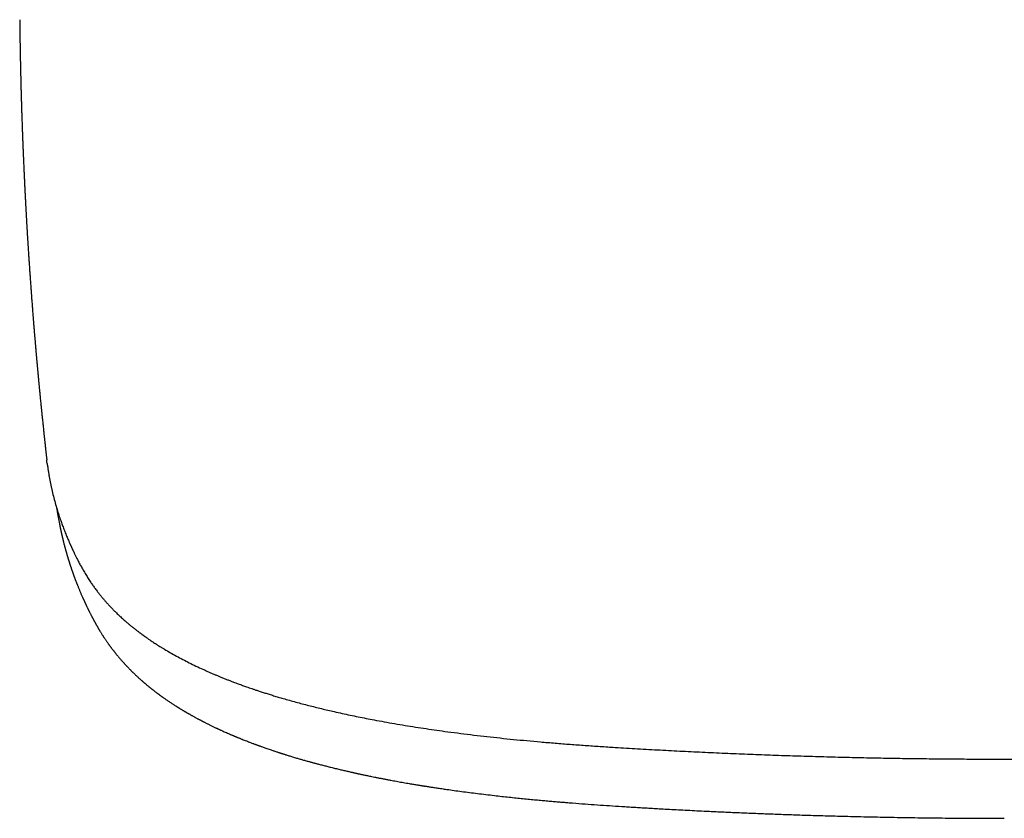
# Model space of a CAD drawing. Header units: millimetres. Extents: x 8 to 571, y 12 to 813.
# Tile 1 of 256: x 272 to 322, y 291 to 331. Entities that reach past the tile are written whole.
import ezdxf

# ---------------------------------------------------------------- set-up
doc = ezdxf.new("R2010")
doc.units = ezdxf.units.MM

msp = doc.modelspace()

# ---------------------------------------------------------------- linework, layer by layer
at = {"color": 7, "linetype": 'Continuous', "lineweight": 30}
for points, knots in [([(272.039, 330.858), (272.039, 330.848), (272.039, 330.815), (272.04, 330.761), (272.04, 330.7), (272.041, 330.648), (272.042, 330.605), (272.042, 330.565), (272.043, 330.509), (272.044, 330.433), (272.045, 330.337), (272.046, 330.227), (272.048, 330.11), (272.05, 329.99), (272.051, 329.878), (272.053, 329.773), (272.055, 329.668), (272.056, 329.562), (272.058, 329.452), (272.06, 329.342), (272.062, 329.236), (272.064, 329.134), (272.066, 329.036), (272.068, 328.948), (272.069, 328.869), (272.07, 328.799), (272.072, 328.727), (272.073, 328.652), (272.075, 328.576), (272.077, 328.503), (272.078, 328.438), (272.079, 328.383), (272.08, 328.333), (272.082, 328.282), (272.083, 328.225), (272.084, 328.162), (272.086, 328.091), (272.088, 328.014), (272.09, 327.93), (272.092, 327.847), (272.094, 327.77), (272.095, 327.702), (272.097, 327.642), (272.098, 327.583), (272.1, 327.518), (272.102, 327.442), (272.104, 327.353), (272.107, 327.25), (272.11, 327.156), (272.112, 327.075), (272.114, 327.016), (272.115, 326.966), (272.116, 326.925), (272.117, 326.889), (272.118, 326.853), (272.12, 326.813), (272.121, 326.767), (272.122, 326.712), (272.124, 326.647), (272.127, 326.569), (272.13, 326.478), (272.132, 326.393), (272.134, 326.322), (272.136, 326.272), (272.137, 326.233), (272.138, 326.196), (272.14, 326.152), (272.142, 326.095), (272.144, 326.027), (272.147, 325.937), (272.151, 325.825), (272.154, 325.721), (272.157, 325.641), (272.159, 325.593), (272.16, 325.551), (272.161, 325.517), (272.162, 325.486), (272.164, 325.452), (272.165, 325.412), (272.167, 325.366), (272.169, 325.314), (272.171, 325.248), (272.174, 325.17), (272.177, 325.081), (272.18, 324.992), (272.183, 324.916), (272.185, 324.857), (272.187, 324.817), (272.188, 324.784), (272.19, 324.753), (272.191, 324.711), (272.193, 324.653), (272.196, 324.578), (272.2, 324.496), (272.203, 324.419), (272.205, 324.35), (272.208, 324.29), (272.21, 324.233), (272.212, 324.181), (272.214, 324.138), (272.216, 324.103), (272.217, 324.072), (272.218, 324.04), (272.22, 324.003), (272.222, 323.958), (272.224, 323.907), (272.227, 323.83), (272.231, 323.731), (272.237, 323.614), (272.242, 323.501), (272.246, 323.411), (272.248, 323.345), (272.25, 323.305), (272.252, 323.269), (272.253, 323.238), (272.255, 323.21), (272.256, 323.182), (272.258, 323.146), (272.26, 323.097), (272.263, 323.036), (272.266, 322.972), (272.269, 322.907), (272.272, 322.843), (272.275, 322.779), (272.278, 322.719), (272.28, 322.663), (272.283, 322.614), (272.285, 322.572), (272.287, 322.536), (272.288, 322.502), (272.29, 322.469), (272.292, 322.429), (272.294, 322.382), (272.297, 322.328), (272.3, 322.272), (272.302, 322.217), (272.305, 322.164), (272.308, 322.101), (272.312, 322.027), (272.316, 321.948), (272.319, 321.888), (272.321, 321.848), (272.323, 321.822), (272.324, 321.8), (272.325, 321.777), (272.326, 321.753), (272.328, 321.719), (272.33, 321.673), (272.333, 321.617), (272.337, 321.558), (272.34, 321.486), (272.345, 321.408), (272.349, 321.325), (272.353, 321.253), (272.356, 321.196), (272.359, 321.15), (272.361, 321.115), (272.362, 321.082), (272.365, 321.043), (272.367, 320.999), (272.37, 320.948), (272.373, 320.893), (272.376, 320.834), (272.38, 320.775), (272.383, 320.712), (272.387, 320.644), (272.391, 320.573), (272.395, 320.507), (272.399, 320.446), (272.402, 320.39), (272.405, 320.338), (272.408, 320.285), (272.412, 320.226), (272.416, 320.157), (272.42, 320.081), (272.425, 320.004), (272.43, 319.928), (272.434, 319.854), (272.438, 319.784), (272.442, 319.72), (272.446, 319.663), (272.449, 319.608), (272.453, 319.551), (272.457, 319.485), (272.462, 319.412), (272.466, 319.337), (272.472, 319.25), (272.478, 319.152), (272.485, 319.046), (272.492, 318.946), (272.498, 318.847), (272.505, 318.744), (272.512, 318.636), (272.52, 318.524), (272.527, 318.412), (272.535, 318.305), (272.542, 318.203), (272.549, 318.098), (272.557, 317.984), (272.566, 317.856), (272.575, 317.718), (272.585, 317.579), (272.595, 317.447), (272.603, 317.332), (272.611, 317.233), (272.617, 317.142), (272.624, 317.047), (272.632, 316.947), (272.639, 316.844), (272.648, 316.733), (272.657, 316.617), (272.666, 316.497), (272.675, 316.378), (272.684, 316.255), (272.695, 316.122), (272.704, 316.006), (272.711, 315.913), (272.717, 315.847), (272.721, 315.789), (272.726, 315.735), (272.731, 315.673), (272.737, 315.596), (272.744, 315.506), (272.752, 315.412), (272.759, 315.318), (272.767, 315.227), (272.774, 315.144), (272.779, 315.076), (272.785, 315.015), (272.79, 314.953), (272.796, 314.883), (272.802, 314.811), (272.808, 314.742), (272.813, 314.678), (272.818, 314.618), (272.823, 314.559), (272.828, 314.501), (272.833, 314.444), (272.838, 314.391), (272.842, 314.342), (272.846, 314.296), (272.85, 314.247), (272.855, 314.191), (272.861, 314.128), (272.867, 314.057), (272.874, 313.978), (272.88, 313.904), (272.886, 313.837), (272.891, 313.779), (272.896, 313.724), (272.901, 313.677), (272.904, 313.64), (272.907, 313.611), (272.909, 313.583), (272.912, 313.554), (272.915, 313.513), (272.92, 313.46), (272.926, 313.393), (272.933, 313.321), (272.94, 313.246), (272.947, 313.169), (272.953, 313.099), (272.959, 313.037), (272.964, 312.989), (272.967, 312.947), (272.97, 312.914), (272.973, 312.885), (272.976, 312.856), (272.979, 312.819), (272.984, 312.773), (272.989, 312.715), (272.995, 312.652), (273.001, 312.586), (273.008, 312.521), (273.014, 312.456), (273.02, 312.395), (273.025, 312.337), (273.03, 312.286), (273.034, 312.242), (273.038, 312.207), (273.041, 312.175), (273.044, 312.137), (273.049, 312.09), (273.055, 312.031), (273.061, 311.966), (273.068, 311.897), (273.082, 311.757), (273.096, 311.609), (273.111, 311.457), (273.12, 311.374), (273.127, 311.3), (273.134, 311.233), (273.141, 311.166), (273.149, 311.088), (273.158, 310.998), (273.168, 310.9), (273.178, 310.803), (273.188, 310.703), (273.199, 310.602), (273.21, 310.497), (273.221, 310.39), (273.233, 310.276), (273.246, 310.156), (273.257, 310.046), (273.267, 309.954), (273.275, 309.885), (273.281, 309.822), (273.288, 309.759), (273.297, 309.681), (273.307, 309.587), (273.319, 309.479), (273.329, 309.385), (273.337, 309.308), (273.343, 309.253), (273.348, 309.21), (273.352, 309.179), (273.354, 309.156), (273.357, 309.131), (273.361, 309.097), (273.366, 309.05), (273.373, 308.99), (273.381, 308.917), (273.39, 308.84), (273.395, 308.787), (273.398, 308.762)], [0, 0, 0, 0, 0.001306, 0.004508, 0.007271, 0.009594, 0.011478, 0.013196, 0.014996, 0.019035, 0.023438, 0.028082, 0.033932, 0.039288, 0.044279, 0.049072, 0.053554, 0.058422, 0.063464, 0.068442, 0.073314, 0.077864, 0.082155, 0.086669, 0.089712, 0.09287, 0.096136, 0.099509, 0.10299, 0.10641, 0.109405, 0.111767, 0.113862, 0.11617, 0.118754, 0.121614, 0.124627, 0.128326, 0.132117, 0.135991, 0.139558, 0.142597, 0.145107, 0.14772, 0.150623, 0.153817, 0.158053, 0.162695, 0.167743, 0.170848, 0.173576, 0.175833, 0.17762, 0.179146, 0.180641, 0.182447, 0.184565, 0.186995, 0.1898, 0.19342, 0.197546, 0.202177, 0.204921, 0.207171, 0.208913, 0.21015, 0.212241, 0.214834, 0.217928, 0.221466, 0.226984, 0.23304, 0.235557, 0.237822, 0.239676, 0.241119, 0.242434, 0.243946, 0.245742, 0.247822, 0.250186, 0.252795, 0.256772, 0.260774, 0.264799, 0.268823, 0.271033, 0.272846, 0.274263, 0.27552, 0.27708, 0.279888, 0.283353, 0.287257, 0.291014, 0.293841, 0.296558, 0.299165, 0.301613, 0.303491, 0.305061, 0.306331, 0.307703, 0.309393, 0.311401, 0.313726, 0.316366, 0.321803, 0.327093, 0.332239, 0.337227, 0.339268, 0.341099, 0.342719, 0.344128, 0.345326, 0.346469, 0.347929, 0.350273, 0.35313, 0.356091, 0.359021, 0.361921, 0.36479, 0.367629, 0.370119, 0.372328, 0.374252, 0.375892, 0.377246, 0.378745, 0.380476, 0.382619, 0.385155, 0.387728, 0.39021, 0.3926, 0.394899, 0.398876, 0.402527, 0.405681, 0.406933, 0.408073, 0.409102, 0.41002, 0.411073, 0.412488, 0.414617, 0.417247, 0.42005, 0.422685, 0.42697, 0.430717, 0.433926, 0.436656, 0.438519, 0.440099, 0.441416, 0.443055, 0.445287, 0.447458, 0.449994, 0.45275, 0.455408, 0.457956, 0.461387, 0.464598, 0.467586, 0.470348, 0.472878, 0.475175, 0.477417, 0.480045, 0.483234, 0.486778, 0.490291, 0.493727, 0.497086, 0.500335, 0.503233, 0.505805, 0.50809, 0.510631, 0.513604, 0.517, 0.520464, 0.523823, 0.528887, 0.53368, 0.538179, 0.542473, 0.547144, 0.552136, 0.557226, 0.562378, 0.567288, 0.571793, 0.576175, 0.581511, 0.587297, 0.593645, 0.600175, 0.606161, 0.611622, 0.615711, 0.619709, 0.623979, 0.628587, 0.633304, 0.637962, 0.643736, 0.649041, 0.654234, 0.659842, 0.665843, 0.672214, 0.675607, 0.678607, 0.681185, 0.683438, 0.685921, 0.689655, 0.693837, 0.698164, 0.70241, 0.706707, 0.710505, 0.713674, 0.71602, 0.718805, 0.722039, 0.725561, 0.72858, 0.731459, 0.734198, 0.736829, 0.739448, 0.742062, 0.7446, 0.746704, 0.74867, 0.750843, 0.753371, 0.756253, 0.759481, 0.763043, 0.766939, 0.769505, 0.772198, 0.774818, 0.776969, 0.778641, 0.779829, 0.780991, 0.782337, 0.783868, 0.786538, 0.789623, 0.792911, 0.796306, 0.799808, 0.803417, 0.805904, 0.808167, 0.810051, 0.811557, 0.812714, 0.813966, 0.815458, 0.817705, 0.820342, 0.823319, 0.826317, 0.829276, 0.832197, 0.83508, 0.837689, 0.840075, 0.842039, 0.843581, 0.844879, 0.846435, 0.848686, 0.851354, 0.854418, 0.857586, 0.860769, 0.873428, 0.877684, 0.881487, 0.884825, 0.8877, 0.890625, 0.893947, 0.898347, 0.902846, 0.907286, 0.911633, 0.91647, 0.92104, 0.925888, 0.931066, 0.936543, 0.942314, 0.945995, 0.949132, 0.951755, 0.954522, 0.957703, 0.962412, 0.967335, 0.972415, 0.975271, 0.977808, 0.979978, 0.981086, 0.982067, 0.983103, 0.984522, 0.98672, 0.98947, 0.992773, 0.996629, 1, 1, 1, 1]), ([(273.422, 308.575), (273.414, 308.63), (273.405, 308.692), (273.399, 308.754), (273.399, 308.762)], [0, 0, 0, 0, 0.877414, 1, 1, 1, 1]), ([(273.421, 308.57), (273.429, 308.507), (273.446, 308.384), (273.473, 308.2), (273.502, 308.022), (273.532, 307.847), (273.564, 307.677), (273.598, 307.512), (273.645, 307.291), (273.709, 307.014), (273.797, 306.677), (273.888, 306.357), (273.982, 306.054), (274.058, 305.826), (274.117, 305.657), (274.157, 305.546), (274.196, 305.438), (274.238, 305.326), (274.282, 305.212), (274.329, 305.094), (274.375, 304.981), (274.42, 304.871), (274.464, 304.766), (274.501, 304.681), (274.529, 304.617), (274.548, 304.573), (274.565, 304.534), (274.581, 304.498), (274.596, 304.466), (274.608, 304.439), (274.619, 304.414), (274.63, 304.391), (274.641, 304.367), (274.652, 304.342), (274.666, 304.313), (274.68, 304.282), (274.696, 304.247), (274.714, 304.209), (274.734, 304.168), (274.757, 304.12), (274.783, 304.066), (274.813, 304.005), (274.845, 303.939), (274.88, 303.868), (274.918, 303.793), (274.961, 303.709), (275.009, 303.618), (275.059, 303.521), (275.11, 303.427), (275.165, 303.326), (275.224, 303.219), (275.289, 303.107), (275.354, 302.999), (275.419, 302.894), (275.483, 302.793), (275.546, 302.696), (275.606, 302.606), (275.664, 302.521), (275.72, 302.442), (275.775, 302.364), (275.833, 302.286), (275.893, 302.206), (275.961, 302.117), (276.039, 302.018), (276.126, 301.909), (276.22, 301.796), (276.319, 301.681), (276.424, 301.562), (276.535, 301.441), (276.651, 301.318), (276.772, 301.194), (276.91, 301.057), (277.067, 300.908), (277.242, 300.748), (277.383, 300.625), (277.486, 300.537), (277.548, 300.485), (277.611, 300.433), (277.674, 300.381), (277.738, 300.329), (277.802, 300.279), (277.863, 300.231), (277.92, 300.186), (277.973, 300.146), (278.021, 300.109), (278.065, 300.076), (278.104, 300.047), (278.138, 300.022), (278.166, 300.001), (278.191, 299.983), (278.213, 299.967), (278.234, 299.952), (278.257, 299.935), (278.283, 299.917), (278.313, 299.895), (278.347, 299.871), (278.385, 299.844), (278.431, 299.812), (278.484, 299.775), (278.546, 299.733), (278.614, 299.687), (278.689, 299.637), (278.77, 299.583), (278.864, 299.522), (278.968, 299.455), (279.082, 299.384), (279.198, 299.313), (279.372, 299.208), (279.609, 299.069), (279.915, 298.898), (280.231, 298.73), (280.557, 298.563), (280.894, 298.399), (281.176, 298.267), (281.398, 298.167), (281.553, 298.098), (281.706, 298.031), (281.857, 297.967), (282.004, 297.905), (282.155, 297.843), (282.311, 297.78), (282.471, 297.716), (282.625, 297.656), (282.767, 297.602), (282.896, 297.553), (283.013, 297.51), (283.126, 297.468), (283.234, 297.429), (283.338, 297.392), (283.448, 297.353), (283.566, 297.311), (283.698, 297.266), (283.837, 297.219), (283.994, 297.166), (284.171, 297.108), (284.368, 297.045), (284.576, 296.979), (284.797, 296.911), (285.03, 296.841), (285.295, 296.763), (285.588, 296.68), (285.908, 296.591), (286.23, 296.505), (286.552, 296.421), (286.874, 296.34), (287.196, 296.261), (287.517, 296.185), (287.865, 296.104), (288.239, 296.021), (288.64, 295.935), (289.039, 295.852), (289.437, 295.773), (289.874, 295.688), (290.351, 295.6), (290.87, 295.509), (291.395, 295.42), (291.924, 295.336), (292.458, 295.255), (292.996, 295.177), (293.573, 295.097), (294.191, 295.016), (294.849, 294.935), (295.512, 294.859), (296.178, 294.786), (296.848, 294.717), (297.521, 294.653), (298.219, 294.59), (298.943, 294.528), (299.692, 294.469), (300.444, 294.414), (301.198, 294.363), (302.077, 294.308), (303.08, 294.248), (304.209, 294.184), (305.339, 294.125), (306.472, 294.07), (307.606, 294.019), (308.741, 293.973), (309.878, 293.93), (311.016, 293.891), (312.155, 293.857), (313.295, 293.827), (314.436, 293.8), (315.556, 293.778), (316.655, 293.76), (317.732, 293.747), (318.81, 293.736), (319.888, 293.729), (320.995, 293.726), (322.13, 293.726), (323.295, 293.73), (324.459, 293.738), (325.623, 293.751), (326.779, 293.767), (327.928, 293.787), (329.07, 293.811), (330.21, 293.84), (331.357, 293.872), (332.511, 293.909), (333.672, 293.95), (334.832, 293.996), (335.989, 294.045), (337.146, 294.1), (338.3, 294.158), (339.313, 294.213), (340.184, 294.263), (340.916, 294.308), (341.647, 294.353), (342.376, 294.402), (343.103, 294.454), (343.827, 294.51), (344.53, 294.568), (345.209, 294.628), (345.866, 294.689), (346.52, 294.755), (347.171, 294.824), (347.819, 294.896), (348.431, 294.969), (349.009, 295.042), (349.552, 295.114), (350.092, 295.189), (350.628, 295.268), (351.157, 295.349), (351.679, 295.433), (352.194, 295.52), (352.708, 295.611), (353.221, 295.706), (353.734, 295.806), (354.244, 295.91), (354.752, 296.019), (355.195, 296.118), (355.572, 296.206), (355.882, 296.28), (356.184, 296.354), (356.475, 296.428), (356.767, 296.504), (357.06, 296.582), (357.352, 296.663), (357.631, 296.742), (357.879, 296.814), (358.099, 296.88), (358.293, 296.939), (358.484, 296.998), (358.689, 297.063), (358.912, 297.135), (359.153, 297.215), (359.399, 297.299), (359.652, 297.388), (359.909, 297.481), (360.171, 297.578), (360.436, 297.68), (360.704, 297.785), (360.972, 297.895), (361.241, 298.008), (361.51, 298.125), (361.773, 298.244), (362.03, 298.363), (362.282, 298.484), (362.532, 298.608), (362.78, 298.736), (363.005, 298.856), (363.205, 298.965), (363.379, 299.063), (363.543, 299.158), (363.7, 299.251), (363.848, 299.341), (363.986, 299.426), (364.114, 299.508), (364.233, 299.585), (364.346, 299.66), (364.453, 299.732), (364.537, 299.789), (364.599, 299.833), (364.64, 299.862), (364.677, 299.888), (364.71, 299.911), (364.738, 299.932), (364.761, 299.949), (364.781, 299.962), (364.796, 299.974), (364.81, 299.984), (364.826, 299.995), (364.846, 300.01), (364.871, 300.029), (364.902, 300.051), (364.935, 300.076), (364.971, 300.104), (365.01, 300.132), (365.05, 300.163), (365.092, 300.196), (365.143, 300.235), (365.204, 300.283), (365.276, 300.34), (365.351, 300.401), (365.43, 300.466), (365.511, 300.534), (365.596, 300.607), (365.682, 300.681), (365.767, 300.757), (365.85, 300.832), (365.931, 300.907), (366.008, 300.979), (366.082, 301.05), (366.159, 301.126), (366.24, 301.207), (366.323, 301.292), (366.4, 301.373), (366.472, 301.449), (366.539, 301.522), (366.601, 301.591), (366.659, 301.656), (366.708, 301.712), (366.749, 301.761), (366.784, 301.802), (366.819, 301.843), (366.853, 301.885), (366.889, 301.929), (366.934, 301.983), (366.987, 302.051), (367.05, 302.131), (367.113, 302.213), (367.175, 302.296), (367.236, 302.38), (367.299, 302.468), (367.363, 302.56), (367.427, 302.656), (367.493, 302.756), (367.559, 302.859), (367.625, 302.964), (367.688, 303.069), (367.748, 303.172), (367.806, 303.273), (367.864, 303.378), (367.922, 303.486), (367.981, 303.598), (368.038, 303.706), (368.091, 303.81), (368.141, 303.91), (368.188, 304.005), (368.225, 304.082), (368.254, 304.142), (368.273, 304.183), (368.291, 304.221), (368.308, 304.257), (368.323, 304.288), (368.336, 304.316), (368.347, 304.341), (368.357, 304.361), (368.364, 304.379), (368.37, 304.392), (368.375, 304.402), (368.379, 304.411), (368.384, 304.422), (368.39, 304.436), (368.4, 304.457), (368.413, 304.486), (368.43, 304.524), (368.449, 304.566), (368.469, 304.612), (368.491, 304.662), (368.514, 304.714), (368.537, 304.77), (368.562, 304.828), (368.588, 304.89), (368.615, 304.955), (368.661, 305.067), (368.723, 305.225), (368.799, 305.426), (368.871, 305.624), (368.939, 305.819), (369.005, 306.017), (369.069, 306.219), (369.117, 306.378), (369.149, 306.489), (369.168, 306.554), (369.186, 306.621), (369.206, 306.69), (369.227, 306.769), (369.25, 306.858), (369.275, 306.957), (369.301, 307.06), (369.326, 307.168), (369.352, 307.278), (369.377, 307.392), (369.402, 307.51), (369.426, 307.631), (369.451, 307.757), (369.475, 307.888), (369.498, 308.023), (369.521, 308.163), (369.543, 308.307), (369.56, 308.426), (369.569, 308.498), (369.572, 308.52)], [0, 0, 0, 0, 0.003565, 0.007055, 0.010472, 0.013814, 0.017082, 0.020276, 0.023397, 0.029895, 0.036429, 0.042998, 0.048542, 0.054111, 0.056305, 0.058464, 0.060569, 0.062619, 0.064989, 0.067282, 0.069497, 0.071635, 0.073696, 0.07568, 0.076599, 0.077452, 0.078228, 0.078927, 0.079549, 0.080085, 0.080546, 0.080983, 0.081445, 0.081944, 0.08249, 0.083104, 0.083783, 0.084529, 0.085341, 0.08622, 0.087328, 0.088527, 0.089817, 0.091196, 0.092666, 0.094225, 0.096149, 0.098043, 0.099893, 0.101699, 0.10398, 0.106188, 0.108323, 0.110384, 0.112372, 0.114287, 0.116127, 0.11775, 0.119311, 0.120823, 0.122369, 0.123964, 0.125607, 0.127709, 0.129885, 0.132136, 0.134463, 0.136864, 0.139295, 0.141799, 0.144335, 0.146853, 0.150185, 0.153487, 0.15676, 0.157855, 0.158947, 0.160035, 0.16112, 0.162202, 0.163279, 0.1643, 0.165238, 0.166096, 0.166874, 0.167571, 0.168187, 0.168714, 0.169163, 0.169536, 0.169871, 0.170194, 0.170527, 0.170922, 0.171379, 0.171898, 0.17248, 0.173124, 0.173955, 0.17487, 0.175871, 0.176956, 0.178126, 0.179381, 0.180947, 0.182522, 0.184097, 0.185673, 0.189543, 0.193416, 0.197294, 0.201176, 0.205062, 0.208952, 0.210664, 0.212359, 0.214004, 0.215597, 0.217139, 0.21863, 0.220322, 0.221943, 0.223493, 0.224971, 0.226171, 0.227319, 0.228416, 0.229462, 0.230457, 0.231416, 0.232592, 0.233831, 0.235133, 0.236497, 0.238202, 0.239996, 0.241878, 0.243849, 0.245909, 0.248057, 0.250782, 0.253525, 0.256239, 0.258924, 0.26158, 0.264206, 0.266803, 0.26937, 0.272556, 0.275696, 0.278789, 0.28184, 0.284883, 0.288763, 0.292643, 0.296522, 0.3004, 0.304277, 0.308155, 0.312033, 0.316677, 0.321321, 0.325964, 0.330607, 0.335247, 0.339888, 0.34453, 0.349635, 0.354739, 0.359845, 0.364951, 0.370053, 0.377645, 0.385237, 0.39283, 0.400423, 0.408016, 0.415609, 0.423202, 0.430795, 0.438388, 0.44598, 0.453572, 0.461164, 0.468322, 0.47548, 0.482638, 0.489796, 0.496954, 0.504685, 0.512416, 0.520147, 0.527878, 0.535608, 0.543201, 0.550793, 0.558385, 0.565977, 0.573723, 0.581471, 0.589219, 0.596967, 0.604715, 0.612462, 0.620209, 0.62514, 0.630071, 0.635003, 0.639935, 0.644867, 0.649799, 0.654732, 0.659255, 0.663777, 0.668299, 0.672822, 0.677346, 0.681871, 0.685741, 0.68961, 0.69348, 0.697348, 0.701217, 0.705017, 0.708826, 0.712669, 0.716546, 0.720457, 0.724402, 0.728381, 0.732393, 0.734933, 0.737463, 0.73993, 0.742333, 0.74467, 0.747241, 0.749729, 0.752133, 0.754453, 0.756217, 0.75793, 0.759614, 0.761349, 0.763492, 0.76572, 0.768031, 0.770427, 0.772905, 0.775468, 0.778114, 0.78083, 0.783602, 0.786429, 0.789312, 0.79225, 0.79507, 0.79794, 0.800859, 0.803827, 0.806845, 0.809125, 0.811336, 0.813477, 0.815546, 0.817543, 0.81947, 0.821222, 0.82291, 0.824535, 0.826097, 0.827595, 0.828272, 0.8289, 0.829463, 0.829961, 0.830396, 0.830765, 0.831055, 0.831287, 0.831478, 0.831717, 0.832018, 0.832427, 0.832913, 0.833451, 0.834025, 0.834637, 0.835286, 0.835971, 0.836694, 0.837811, 0.839007, 0.840281, 0.841633, 0.843063, 0.844572, 0.846158, 0.847682, 0.849257, 0.8508, 0.852296, 0.853746, 0.855149, 0.856956, 0.858679, 0.860319, 0.861876, 0.863349, 0.864738, 0.866045, 0.867268, 0.86814, 0.868963, 0.869763, 0.870599, 0.871472, 0.872383, 0.873893, 0.875496, 0.877193, 0.878788, 0.880458, 0.882204, 0.884024, 0.885919, 0.88789, 0.889935, 0.892034, 0.8941, 0.896126, 0.898112, 0.900057, 0.902299, 0.904485, 0.906614, 0.908687, 0.910606, 0.912474, 0.914291, 0.91513, 0.915951, 0.916708, 0.917396, 0.918014, 0.918562, 0.91904, 0.919448, 0.919786, 0.920054, 0.920216, 0.920383, 0.920598, 0.92086, 0.92117, 0.921835, 0.922577, 0.923397, 0.924295, 0.925271, 0.926325, 0.92739, 0.928524, 0.929728, 0.931001, 0.932344, 0.936314, 0.940226, 0.944082, 0.947882, 0.951624, 0.955676, 0.959659, 0.960897, 0.962149, 0.963447, 0.964792, 0.966185, 0.968025, 0.969942, 0.971936, 0.974006, 0.976152, 0.978335, 0.980591, 0.982921, 0.985325, 0.987854, 0.990459, 0.993142, 0.995901, 0.998737, 1, 1, 1, 1]), ([(273.897, 306.33), (273.897, 306.33), (273.899, 306.321), (273.902, 306.302), (273.906, 306.275), (273.909, 306.253), (273.912, 306.237), (273.914, 306.224), (273.916, 306.21), (273.919, 306.193), (273.923, 306.17), (273.927, 306.144), (273.931, 306.117), (273.939, 306.069), (273.951, 305.998), (273.967, 305.91), (273.982, 305.824), (273.997, 305.74), (274.014, 305.653), (274.031, 305.564), (274.045, 305.493), (274.055, 305.442), (274.061, 305.412), (274.067, 305.384), (274.072, 305.361), (274.076, 305.341), (274.08, 305.322), (274.084, 305.301), (274.089, 305.277), (274.095, 305.251), (274.1, 305.227), (274.104, 305.205), (274.109, 305.183), (274.115, 305.157), (274.12, 305.132), (274.126, 305.109), (274.13, 305.089), (274.134, 305.072), (274.138, 305.053), (274.143, 305.032), (274.148, 305.01), (274.153, 304.986), (274.158, 304.964), (274.163, 304.944), (274.167, 304.924), (274.172, 304.904), (274.178, 304.881), (274.183, 304.857), (274.188, 304.835), (274.193, 304.815), (274.198, 304.796), (274.203, 304.775), (274.209, 304.749), (274.217, 304.719), (274.224, 304.689), (274.231, 304.66), (274.241, 304.619), (274.255, 304.564), (274.273, 304.493), (274.289, 304.435), (274.301, 304.39), (274.309, 304.36), (274.316, 304.332), (274.323, 304.306), (274.331, 304.279), (274.339, 304.25), (274.346, 304.223), (274.353, 304.199), (274.359, 304.176), (274.366, 304.153), (274.374, 304.125), (274.383, 304.094), (274.392, 304.062), (274.4, 304.033), (274.408, 304.007), (274.415, 303.981), (274.423, 303.954), (274.431, 303.926), (274.439, 303.9), (274.446, 303.877), (274.453, 303.853), (274.461, 303.828), (274.469, 303.8), (274.478, 303.772), (274.487, 303.743), (274.496, 303.712), (274.507, 303.678), (274.517, 303.646), (274.526, 303.617), (274.534, 303.592), (274.542, 303.567), (274.551, 303.54), (274.56, 303.511), (274.57, 303.482), (274.578, 303.457), (274.585, 303.436), (274.591, 303.418), (274.597, 303.399), (274.604, 303.378), (274.612, 303.354), (274.622, 303.325), (274.632, 303.296), (274.642, 303.266), (274.651, 303.239), (274.661, 303.209), (274.672, 303.178), (274.684, 303.145), (274.695, 303.112), (274.706, 303.082), (274.716, 303.054), (274.725, 303.028), (274.736, 303), (274.747, 302.967), (274.76, 302.933), (274.772, 302.899), (274.785, 302.863), (274.8, 302.825), (274.816, 302.781), (274.832, 302.738), (274.848, 302.696), (274.864, 302.654), (274.881, 302.612), (274.898, 302.569), (274.914, 302.527), (274.929, 302.489), (274.943, 302.454), (274.961, 302.409), (274.983, 302.354), (275.01, 302.288), (275.036, 302.225), (275.063, 302.162), (275.089, 302.099), (275.118, 302.032), (275.149, 301.961), (275.181, 301.888), (275.208, 301.828), (275.228, 301.782), (275.242, 301.751), (275.256, 301.72), (275.269, 301.691), (275.282, 301.663), (275.294, 301.637), (275.307, 301.61), (275.319, 301.583), (275.333, 301.553), (275.348, 301.522), (275.363, 301.489), (275.378, 301.457), (275.393, 301.427), (275.406, 301.399), (275.422, 301.366), (275.439, 301.331), (275.457, 301.293), (275.474, 301.26), (275.486, 301.236), (275.494, 301.219), (275.5, 301.207), (275.506, 301.193), (275.515, 301.176), (275.525, 301.156), (275.536, 301.133), (275.555, 301.096), (275.579, 301.049), (275.607, 300.994), (275.633, 300.944), (275.656, 300.898), (275.674, 300.863), (275.687, 300.838), (275.696, 300.821), (275.704, 300.806), (275.712, 300.791), (275.719, 300.778), (275.726, 300.765), (275.733, 300.751), (275.742, 300.734), (275.753, 300.714), (275.766, 300.69), (275.78, 300.665), (275.794, 300.638), (275.808, 300.613), (275.822, 300.588), (275.835, 300.564), (275.85, 300.537), (275.866, 300.507), (275.884, 300.476), (275.899, 300.448), (275.915, 300.421), (275.931, 300.393), (275.949, 300.361), (275.969, 300.326), (275.99, 300.291), (276.009, 300.258), (276.029, 300.225), (276.049, 300.192), (276.071, 300.155), (276.097, 300.112), (276.125, 300.066), (276.155, 300.019), (276.184, 299.973), (276.211, 299.93), (276.237, 299.891), (276.261, 299.854), (276.286, 299.816), (276.314, 299.774), (276.344, 299.729), (276.377, 299.681), (276.411, 299.631), (276.445, 299.583), (276.475, 299.54), (276.502, 299.503), (276.526, 299.469), (276.551, 299.435), (276.572, 299.406), (276.591, 299.38), (276.609, 299.356), (276.63, 299.329), (276.655, 299.295), (276.684, 299.256), (276.716, 299.215), (276.746, 299.176), (276.775, 299.14), (276.801, 299.106), (276.824, 299.077), (276.848, 299.047), (276.876, 299.012), (276.909, 298.972), (276.945, 298.928), (276.985, 298.881), (277.027, 298.83), (277.074, 298.775), (277.123, 298.719), (277.172, 298.663), (277.215, 298.614), (277.251, 298.575), (277.279, 298.543), (277.305, 298.515), (277.328, 298.491), (277.349, 298.467), (277.372, 298.443), (277.396, 298.417), (277.423, 298.388), (277.453, 298.357), (277.486, 298.322), (277.523, 298.284), (277.561, 298.246), (277.597, 298.209), (277.628, 298.178), (277.655, 298.15), (277.681, 298.125), (277.713, 298.093), (277.756, 298.052), (277.808, 298.001), (277.864, 297.948), (277.922, 297.893), (277.983, 297.837), (278.044, 297.781), (278.106, 297.726), (278.158, 297.68), (278.198, 297.644), (278.227, 297.619), (278.254, 297.596), (278.281, 297.572), (278.31, 297.547), (278.346, 297.517), (278.386, 297.483), (278.432, 297.444), (278.482, 297.403), (278.527, 297.366), (278.564, 297.336), (278.592, 297.313), (278.617, 297.294), (278.639, 297.276), (278.66, 297.259), (278.683, 297.241), (278.709, 297.22), (278.749, 297.189), (278.802, 297.148), (278.868, 297.098), (278.94, 297.043), (279.019, 296.984), (279.103, 296.922), (279.187, 296.862), (279.261, 296.809), (279.327, 296.763), (279.385, 296.723), (279.445, 296.681), (279.51, 296.638), (279.578, 296.592), (279.648, 296.545), (279.711, 296.504), (279.767, 296.468), (279.815, 296.437), (279.86, 296.408), (279.896, 296.386), (279.924, 296.368), (279.945, 296.355), (279.964, 296.343), (279.982, 296.332), (280.003, 296.319), (280.03, 296.302), (280.065, 296.28), (280.106, 296.255), (280.149, 296.229), (280.194, 296.202), (280.238, 296.175), (280.282, 296.149), (280.325, 296.124), (280.366, 296.1), (280.404, 296.078), (280.437, 296.058), (280.465, 296.042), (280.49, 296.028), (280.516, 296.013), (280.547, 295.995), (280.583, 295.975), (280.625, 295.951), (280.674, 295.923), (280.727, 295.894), (280.781, 295.864), (280.836, 295.834), (280.893, 295.803), (280.95, 295.772), (281.002, 295.744), (281.048, 295.72), (281.085, 295.7), (281.118, 295.683), (281.145, 295.669), (281.167, 295.657), (281.188, 295.647), (281.21, 295.635), (281.236, 295.621), (281.274, 295.602), (281.321, 295.578), (281.378, 295.549), (281.436, 295.52), (281.494, 295.491), (281.552, 295.462), (281.614, 295.432), (281.678, 295.4), (281.746, 295.367), (281.814, 295.335), (281.871, 295.308), (281.914, 295.288), (281.94, 295.275), (281.96, 295.266), (281.977, 295.258), (281.997, 295.248), (282.025, 295.236), (282.06, 295.219), (282.106, 295.198), (282.158, 295.174), (282.263, 295.127), (282.419, 295.057), (282.578, 294.987), (282.687, 294.941), (282.743, 294.917), (282.795, 294.895), (282.841, 294.875), (282.881, 294.859), (282.914, 294.845), (282.944, 294.833), (282.973, 294.821), (283.007, 294.806), (283.05, 294.789), (283.1, 294.769), (283.154, 294.747), (283.228, 294.717), (283.317, 294.681), (283.424, 294.64), (283.529, 294.599), (283.624, 294.562), (283.706, 294.531), (283.773, 294.506), (283.834, 294.483), (283.887, 294.463), (283.934, 294.446), (283.978, 294.43), (284.023, 294.413), (284.073, 294.395), (284.13, 294.374), (284.197, 294.351), (284.274, 294.323), (284.362, 294.292), (284.46, 294.258), (284.565, 294.222), (284.662, 294.189), (284.749, 294.159), (284.825, 294.134), (284.901, 294.109), (284.974, 294.085), (285.039, 294.064), (285.094, 294.046), (285.139, 294.031), (285.176, 294.019), (285.206, 294.01), (285.241, 293.999), (285.285, 293.985), (285.34, 293.967), (285.404, 293.947), (285.478, 293.924), (285.562, 293.898), (285.653, 293.87), (285.75, 293.841), (285.85, 293.811), (285.973, 293.774), (286.122, 293.731), (286.298, 293.68), (286.444, 293.639), (286.555, 293.609), (286.623, 293.59), (286.682, 293.573), (286.733, 293.56), (286.771, 293.549), (286.8, 293.541), (286.819, 293.536), (286.835, 293.532), (286.852, 293.527), (286.876, 293.521), (286.911, 293.511), (286.958, 293.499), (287.012, 293.484), (287.114, 293.458), (287.264, 293.418), (287.465, 293.367), (287.675, 293.314), (287.896, 293.26), (288.111, 293.209), (288.318, 293.16), (288.476, 293.123), (288.595, 293.096), (288.67, 293.079), (288.739, 293.064), (288.8, 293.05), (288.854, 293.038), (288.9, 293.028), (288.938, 293.019), (288.968, 293.013), (288.994, 293.007), (289.021, 293.001), (289.059, 292.993), (289.112, 292.981), (289.18, 292.967), (289.255, 292.951), (289.335, 292.934), (289.422, 292.916), (289.514, 292.896), (289.613, 292.876), (289.731, 292.852), (289.868, 292.824), (290.023, 292.793), (290.184, 292.761), (290.347, 292.729), (290.515, 292.697), (290.719, 292.659), (290.962, 292.614), (291.246, 292.563), (291.479, 292.523), (291.655, 292.493), (291.767, 292.474), (291.869, 292.456), (291.961, 292.441), (292.042, 292.428), (292.113, 292.416), (292.174, 292.406), (292.221, 292.399), (292.255, 292.393), (292.279, 292.389), (292.301, 292.386), (292.325, 292.382), (292.354, 292.377), (292.387, 292.372), (292.426, 292.366), (292.475, 292.358), (292.536, 292.349), (292.611, 292.337), (292.694, 292.324), (292.786, 292.31), (292.885, 292.295), (293.037, 292.272), (293.242, 292.242), (293.533, 292.2), (293.865, 292.153), (294.242, 292.102), (294.632, 292.051), (295.037, 292), (295.456, 291.949), (295.865, 291.901), (296.255, 291.857), (296.618, 291.818), (296.972, 291.781), (297.315, 291.746), (297.647, 291.713), (297.97, 291.682), (298.273, 291.654), (298.559, 291.628), (298.827, 291.605), (299.085, 291.583), (299.335, 291.562), (299.577, 291.542), (299.943, 291.513), (300.436, 291.475), (301.057, 291.43), (301.671, 291.389), (302.182, 291.356), (302.593, 291.33), (302.911, 291.31), (303.234, 291.291), (303.567, 291.271), (303.908, 291.251), (304.282, 291.23), (304.69, 291.207), (305.133, 291.184), (305.589, 291.16), (306.058, 291.136), (306.482, 291.115), (306.858, 291.097), (307.185, 291.082), (307.518, 291.067), (307.858, 291.052), (308.21, 291.037), (308.568, 291.022), (308.933, 291.007), (309.305, 290.992), (309.689, 290.977), (310.084, 290.963), (310.492, 290.948), (310.912, 290.933), (311.343, 290.919), (311.794, 290.905), (312.264, 290.891), (312.755, 290.876), (313.258, 290.863), (313.775, 290.85), (314.305, 290.837), (314.849, 290.825), (315.405, 290.813), (315.975, 290.803), (316.558, 290.793), (317.155, 290.784), (317.764, 290.776), (318.375, 290.769), (318.987, 290.764), (319.598, 290.759), (320.222, 290.756), (320.857, 290.754), (321.285, 290.754), (321.5, 290.754)], [0, 0, 0, 0, 0.000006, 0.000771, 0.001552, 0.00218, 0.002568, 0.002875, 0.003255, 0.003736, 0.004319, 0.005155, 0.005901, 0.006551, 0.009213, 0.011827, 0.014085, 0.016588, 0.019169, 0.02171, 0.024555, 0.025394, 0.026348, 0.027241, 0.027984, 0.028478, 0.029035, 0.029686, 0.030429, 0.031287, 0.032013, 0.032615, 0.033275, 0.034068, 0.034966, 0.035667, 0.036269, 0.03678, 0.037332, 0.037982, 0.038729, 0.039484, 0.040202, 0.040802, 0.041366, 0.042015, 0.042753, 0.043552, 0.044265, 0.044892, 0.045456, 0.04612, 0.046917, 0.047957, 0.048935, 0.049844, 0.050734, 0.052883, 0.055229, 0.057564, 0.058609, 0.059626, 0.060535, 0.061349, 0.062229, 0.063211, 0.064169, 0.064967, 0.065614, 0.066373, 0.06732, 0.068428, 0.069488, 0.070454, 0.071326, 0.072177, 0.073071, 0.074026, 0.074937, 0.075713, 0.076429, 0.077293, 0.078308, 0.079285, 0.080163, 0.081246, 0.082419, 0.083637, 0.084521, 0.085361, 0.086227, 0.087161, 0.088163, 0.089192, 0.090113, 0.090789, 0.091383, 0.091974, 0.092699, 0.093561, 0.094545, 0.095651, 0.096646, 0.097591, 0.098553, 0.099721, 0.100896, 0.102025, 0.103105, 0.104107, 0.104952, 0.105895, 0.107056, 0.108352, 0.109548, 0.110669, 0.112123, 0.113662, 0.115327, 0.116708, 0.118177, 0.11973, 0.121284, 0.122783, 0.124162, 0.125414, 0.126599, 0.128986, 0.131357, 0.133713, 0.135859, 0.138127, 0.140578, 0.143181, 0.145892, 0.148621, 0.149771, 0.150922, 0.152043, 0.153114, 0.154135, 0.155108, 0.156037, 0.157069, 0.158134, 0.15933, 0.160572, 0.16175, 0.162865, 0.163915, 0.164902, 0.166475, 0.167869, 0.169097, 0.17016, 0.170583, 0.170984, 0.171481, 0.172104, 0.172855, 0.173733, 0.174733, 0.176973, 0.179032, 0.18091, 0.182608, 0.184124, 0.1848, 0.185431, 0.186017, 0.186558, 0.187055, 0.187506, 0.188001, 0.18862, 0.189365, 0.190234, 0.191217, 0.192194, 0.193138, 0.19405, 0.194927, 0.195771, 0.197026, 0.198164, 0.199179, 0.200079, 0.201085, 0.20226, 0.203587, 0.204875, 0.20607, 0.20717, 0.208365, 0.209691, 0.211151, 0.212931, 0.214644, 0.216288, 0.217856, 0.219284, 0.220558, 0.221938, 0.223432, 0.225076, 0.226888, 0.228784, 0.230561, 0.232213, 0.233464, 0.234729, 0.235989, 0.237152, 0.237988, 0.238867, 0.239873, 0.241008, 0.242631, 0.244191, 0.24565, 0.247008, 0.248254, 0.249363, 0.250337, 0.251676, 0.253202, 0.254889, 0.256677, 0.258605, 0.260669, 0.262866, 0.265037, 0.267104, 0.268403, 0.269617, 0.27069, 0.271622, 0.272478, 0.273406, 0.274412, 0.275499, 0.276709, 0.27805, 0.279522, 0.281122, 0.282547, 0.283778, 0.284814, 0.28574, 0.286714, 0.288597, 0.290598, 0.292702, 0.294868, 0.297091, 0.299333, 0.301543, 0.303707, 0.304849, 0.30585, 0.306721, 0.307634, 0.308656, 0.309788, 0.311245, 0.312809, 0.314478, 0.316245, 0.317291, 0.318213, 0.319011, 0.319686, 0.320356, 0.321109, 0.321946, 0.322865, 0.324947, 0.327018, 0.329065, 0.331748, 0.334314, 0.336792, 0.339292, 0.340962, 0.342657, 0.34438, 0.346231, 0.348254, 0.350267, 0.352183, 0.353592, 0.354943, 0.356184, 0.357288, 0.357912, 0.358482, 0.358998, 0.359461, 0.359953, 0.360728, 0.361669, 0.362777, 0.363988, 0.365186, 0.366346, 0.367491, 0.36862, 0.369721, 0.370719, 0.371572, 0.37228, 0.37287, 0.373535, 0.37431, 0.375196, 0.376312, 0.377564, 0.378907, 0.380267, 0.381645, 0.383039, 0.384451, 0.385879, 0.386891, 0.38781, 0.388596, 0.38925, 0.38977, 0.390205, 0.390734, 0.391369, 0.392109, 0.393425, 0.394802, 0.396171, 0.397532, 0.398885, 0.40023, 0.401803, 0.403364, 0.404912, 0.406441, 0.407225, 0.407825, 0.408241, 0.408565, 0.409007, 0.409576, 0.410411, 0.411424, 0.412614, 0.413883, 0.418402, 0.422899, 0.42418, 0.425413, 0.426516, 0.427488, 0.428327, 0.429035, 0.429611, 0.430162, 0.430881, 0.431769, 0.432825, 0.433998, 0.435166, 0.437371, 0.439543, 0.44168, 0.443771, 0.445277, 0.446627, 0.447823, 0.448865, 0.44978, 0.45063, 0.451462, 0.452433, 0.453564, 0.454855, 0.456303, 0.458073, 0.45996, 0.461963, 0.464083, 0.465475, 0.466913, 0.468394, 0.469784, 0.470991, 0.472015, 0.472858, 0.473518, 0.474018, 0.474566, 0.475443, 0.476459, 0.47758, 0.478981, 0.480515, 0.482184, 0.483938, 0.485739, 0.487587, 0.490584, 0.493696, 0.496924, 0.49828, 0.499476, 0.500508, 0.501376, 0.50208, 0.502518, 0.502856, 0.503093, 0.503347, 0.503718, 0.504348, 0.505161, 0.506139, 0.507151, 0.510408, 0.513828, 0.517367, 0.521054, 0.524898, 0.528079, 0.531361, 0.532677, 0.53392, 0.535037, 0.536029, 0.53691, 0.537661, 0.538279, 0.538767, 0.539134, 0.539542, 0.540042, 0.541006, 0.542114, 0.543315, 0.54461, 0.545998, 0.54748, 0.549055, 0.550725, 0.553096, 0.555579, 0.558107, 0.560681, 0.5633, 0.565963, 0.570237, 0.574619, 0.579106, 0.580974, 0.582683, 0.584234, 0.585627, 0.586862, 0.58794, 0.58886, 0.589622, 0.590084, 0.590412, 0.590701, 0.591064, 0.5915, 0.59201, 0.592593, 0.59325, 0.59424, 0.59536, 0.59661, 0.597989, 0.599496, 0.601059, 0.604814, 0.608668, 0.61404, 0.619593, 0.625326, 0.631241, 0.637337, 0.643614, 0.649008, 0.654241, 0.659312, 0.664224, 0.668975, 0.673569, 0.678004, 0.681932, 0.685728, 0.689392, 0.692925, 0.696327, 0.699612, 0.708435, 0.717154, 0.725753, 0.734216, 0.738592, 0.742995, 0.747514, 0.752151, 0.756906, 0.761778, 0.767781, 0.773953, 0.780294, 0.786805, 0.793484, 0.797949, 0.802486, 0.807095, 0.811791, 0.816655, 0.821699, 0.826681, 0.831828, 0.837138, 0.842611, 0.848248, 0.854047, 0.860009, 0.866133, 0.872724, 0.879493, 0.886442, 0.893572, 0.900881, 0.90837, 0.91604, 0.923891, 0.931922, 0.940135, 0.948529, 0.957105, 0.965358, 0.973774, 0.982352, 0.991094, 1, 1, 1, 1])]:
    msp.add_open_spline(points, degree=3, knots=knots, dxfattribs=at)

doc.saveas('drawing.dxf')
